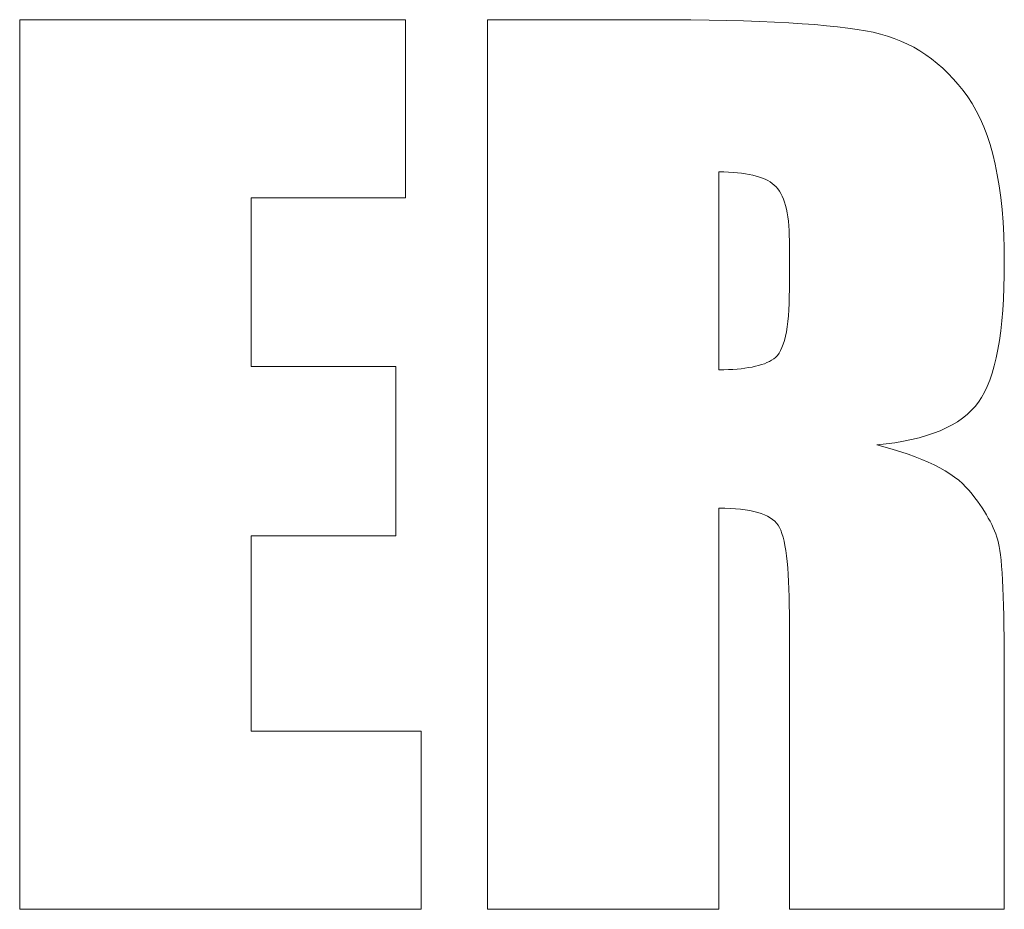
# Model space of a CAD drawing. Extents: x 432 to 1642, y -1026 to -372.
# Tile 14 of 15: x 1342 to 1629, y -864 to -605. Entities that reach past the tile are written whole.
import ezdxf

# ---------------------------------------------------------------- set-up
doc = ezdxf.new("R2010")
doc.units = 0
doc.header["$MEASUREMENT"] = 0
doc.layers.add('Layer 1', color=7, linetype='Continuous')

# ---------------------------------------------------------------- blocks, each defined once
blk = doc.blocks.new('block 20')
at = {"layer": 'Layer 1', "lineweight": 0}
blk.add_lwpolyline([(1341.86, -604.7), (1454.34, -604.7), (1454.34, -656.61), (1409.31, -656.61), (1409.31, -705.8), (1451.45, -705.8), (1451.45, -755.15), (1409.31, -755.15), (1409.31, -812.19), (1458.82, -812.19), (1458.82, -864.1), (1341.86, -864.1), (1341.86, -604.7)], dxfattribs=at)
blk = doc.blocks.new('block 21')
at = {"layer": 'Layer 1', "lineweight": 0}
for points, knots in [([(1478.21, -604.7), (1478.21, -604.7), (1525.96, -604.7), (1525.96, -604.7), (1557.79, -604.7), (1579.34, -605.93), (1590.61, -608.38), (1601.88, -610.84), (1611.06, -617.11), (1618.17, -627.21), (1625.27, -637.3), (1628.82, -653.4), (1628.82, -675.52), (1628.82, -695.7), (1626.31, -709.27), (1621.29, -716.21), (1616.27, -723.16), (1606.39, -727.32), (1591.65, -728.71), (1605, -732.02), (1613.97, -736.46), (1618.57, -742.01), (1623.16, -747.56), (1626.02, -752.66), (1627.14, -757.31), (1628.26, -761.96), (1628.82, -774.75), (1628.82, -795.68), (1628.82, -795.68), (1628.82, -864.1), (1628.82, -864.1), (1628.82, -864.1), (1566.17, -864.1), (1566.17, -864.1), (1566.17, -864.1), (1566.17, -777.9), (1566.17, -777.9), (1566.17, -764.01), (1565.08, -755.42), (1562.89, -752.1), (1560.7, -748.79), (1554.96, -747.14), (1545.66, -747.14), (1545.66, -747.14), (1545.66, -864.1), (1545.66, -864.1), (1545.66, -864.1), (1478.21, -864.1), (1478.21, -864.1), (1478.21, -864.1), (1478.21, -604.7), (1478.21, -604.7)], [0, 0, 0, 0, 1, 1, 1, 2, 2, 2, 3, 3, 3, 4, 4, 4, 5, 5, 5, 6, 6, 6, 7, 7, 7, 8, 8, 8, 9, 9, 9, 10, 10, 10, 11, 11, 11, 12, 12, 12, 13, 13, 13, 14, 14, 14, 15, 15, 15, 16, 16, 16, 17, 17, 17, 17]), ([(1545.66, -649.08), (1545.66, -649.08), (1545.66, -706.76), (1545.66, -706.76), (1553.25, -706.76), (1558.56, -705.72), (1561.61, -703.63), (1564.65, -701.55), (1566.17, -694.8), (1566.17, -683.37), (1566.17, -683.37), (1566.17, -669.11), (1566.17, -669.11), (1566.17, -660.88), (1564.7, -655.49), (1561.77, -652.92), (1558.83, -650.36), (1553.46, -649.08), (1545.66, -649.08)], [0, 0, 0, 0, 1, 1, 1, 2, 2, 2, 3, 3, 3, 4, 4, 4, 5, 5, 5, 6, 6, 6, 6])]:
    blk.add_open_spline(points, degree=3, knots=knots, dxfattribs=at)
blk = doc.blocks.new('block 13')
at = {"layer": 'Layer 1'}
for name in ['block 20', 'block 21']:
    blk.add_blockref(name, (0, 0), dxfattribs=at)

msp = doc.modelspace()

# ---------------------------------------------------------------- block references
at = {"layer": 'Layer 1'}
msp.add_blockref('block 13', (0, 0), dxfattribs=at)

doc.saveas('drawing.dxf')
